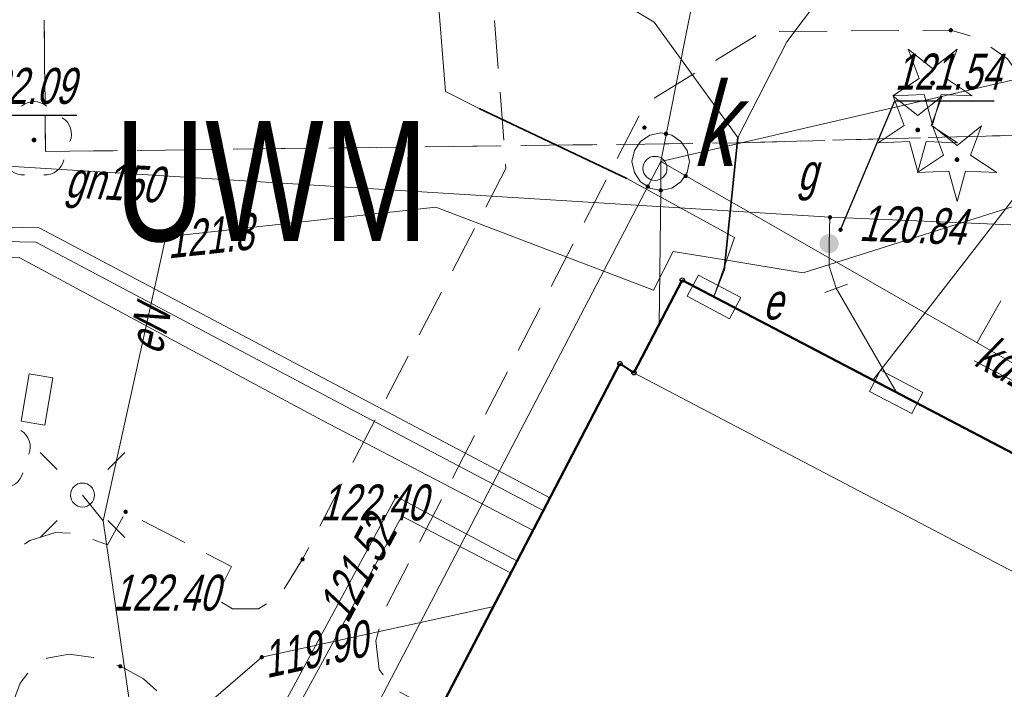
# Model space of a CAD drawing. Extents: x 7463256 to 7464485, y 5957341 to 5958260.
# Tile 97 of 256: x 7463653 to 7463674, y 5957531 to 5957545. Entities that reach past the tile are written whole.
import ezdxf
from ezdxf.enums import TextEntityAlignment as Align

# ---------------------------------------------------------------- set-up
doc = ezdxf.new("R2010")
doc.units = 0
doc.header["$MEASUREMENT"] = 0
for name, pattern in [('1.5_0.5', [2, 1.5, -0.5]), ('218-500', [1, 0.5, -0.5]), ('mz1.0_0.5', [1.5, 1, -0.5])]:
    doc.linetypes.add(name, pattern=pattern)
doc.layers.get('0').update_dxf_attribs({"color": 2, "linetype": 'CONTINUOUS', "lineweight": 5})
for name, color, linetype in [('217-Granica konturu klasyfikcyjnego', 7, 'CONTINUOUS'), ('218-Granica użytku', 7, 'CONTINUOUS'), ('312-Budynek (powierzchnia)', 7, 'CONTINUOUS'), ('320-część budynku wyodrębniona ze względu na liczbę kondygnacji naziemnych (powierzchnia)', 7, 'CONTINUOUS'), ('chodnik (powierzchnia)', 7, 'CONTINUOUS'), ('drzewo iglaste (punkt)', 7, 'CONTINUOUS'), ('drzewo liściaste (punkt)', 7, 'CONTINUOUS'), ('komora podziemna - przewód kanalizacyjny (powierzchnia)', 7, 'CONTINUOUS'), ('komora podziemna - przewód kanalizacyjny (powierzchnia)-Atr17', 7, 'CONTINUOUS'), ('latarnia na słupie lub maszcie (punkt)', 7, 'CONTINUOUS'), ('przewód ciepłowniczy (linia)', 7, 'CONTINUOUS'), ('przewód elektroenergetyczny (linia)', 7, 'CONTINUOUS'), ('przewód elektroenergetyczny (linia)-Atr1', 7, 'CONTINUOUS'), ('przewód gazowy (linia)', 7, 'CONTINUOUS'), ('przewód gazowy (linia)-Atr1', 7, 'CONTINUOUS'), ('przewód kanalizacyjny (linia)', 7, 'CONTINUOUS'), ('przewód kanalizacyjny (linia)-Atr1', 7, 'CONTINUOUS'), ('przewód wodociągowy (linia)', 7, 'CONTINUOUS'), ('Punkt budynku', 7, 'CONTINUOUS'), ('punkt o określonej wysokości (sieć ciepłownicza)', 7, 'CONTINUOUS'), ('punkt o określonej wysokości (sieć ciepłownicza)-Atr2', 7, 'CONTINUOUS'), ('punkt o określonej wysokości (sieć elektroenergetyczna)', 7, 'CONTINUOUS'), ('punkt o określonej wysokości (sieć elektroenergetyczna)-Atr2', 7, 'CONTINUOUS'), ('punkt o określonej wysokości (sieć gazowa)', 7, 'CONTINUOUS'), ('punkt o określonej wysokości (sieć gazowa)-Atr2', 7, 'CONTINUOUS'), ('punkt o określonej wysokości (sieć kanalizacyjna)', 7, 'CONTINUOUS'), ('punkt o określonej wysokości (sieć wodociągowa)', 7, 'CONTINUOUS'), ('punkt o określonej wysokości (sieć wodociągowa)-Atr2', 7, 'CONTINUOUS'), ('punkt wysokościowy sztuczny', 7, 'CONTINUOUS'), ('punkt wysokościowy sztuczny-Atr2', 7, 'CONTINUOUS'), ('punkt zmiany cech lub źródła danych o położeniu przewodu (sieć gazowa)', 7, 'CONTINUOUS'), ('rura ochronna - przewód elektroenergetyczny (linia)', 7, 'CONTINUOUS'), ('szafa gazowa (punkt)', 7, 'CONTINUOUS'), ('szafa kablowa (punkt)', 7, 'CONTINUOUS'), ('szafa kablowa (punkt)-Atr17', 7, 'CONTINUOUS'), ('słup (punkt)', 7, 'CONTINUOUS'), ('właz okrągły - siec kanalizacyjna (punkt)', 7, 'CONTINUOUS'), ('zasuwa - siec gazowa (punkt)', 7, 'CONTINUOUS'), ('zasuwa - siec gazowa (punkt)-Atr17', 7, 'CONTINUOUS')]:
    doc.layers.add(name, color=color, linetype=linetype)
doc.layers.add('@Właściciele', color=6, linetype='CONTINUOUS', lineweight=20, plot=False)
doc.styles.get("Standard").update_dxf_attribs({"font": 'txt', "width": 0.75})

# ---------------------------------------------------------------- blocks, each defined once
blk = doc.blocks.new('OP021')
at = {"linetype": 'Continuous', "lineweight": 13}
h = blk.add_hatch(color=0, dxfattribs=at)
edge = h.paths.add_edge_path()
edge.add_arc((0, 0), 0.05, 0, 360)
at = {"color": 0, "linetype": 'Continuous', "lineweight": 13}
for centre, start, end in [((0, 0.4), 49.272, 130.728), ((-0.38, 0.124), 121.308, 202.548), ((0.38, 0.124), 337.452, 58.692), ((-0.235, -0.324), 193.221, 274.871), ((0.235, -0.324), 265.129, 346.779)]:
    blk.add_arc(centre, 0.4, start, end, dxfattribs=at)
blk = doc.blocks.new('US17')
at = {"color": 0, "linetype": 'Continuous', "lineweight": 13}
for p, q in [((-0.5, -0.25), (-0.5, 0.25)), ((-0.5, 0.25), (0.5, 0.25)), ((0.5, -0.25), (0.5, 0.25)), ((-0.5, -0.25), (0.5, -0.25))]:
    blk.add_line(p, q, dxfattribs=at)
blk = doc.blocks.new('SM011')
at = {"color": 0, "linetype": 'Continuous', "lineweight": 13}
for p, q in [((-0.53, 0.531), (-0.883, 0.884)), ((0.531, 0.531), (0.884, 0.884)), ((-0.53, -0.53), (-0.883, -0.883)), ((0.531, -0.53), (0.884, -0.883))]:
    blk.add_line(p, q, dxfattribs=at)
blk = doc.blocks.new('SM04')
at = {"color": 0, "linetype": 'Continuous', "lineweight": 13}
blk.add_circle((0, 0), 0.25, dxfattribs=at)
blk = doc.blocks.new('PW02')
at = {"linetype": 'Continuous', "lineweight": 13}
h = blk.add_hatch(color=0, dxfattribs=at)
edge = h.paths.add_edge_path()
edge.add_arc((0, 0), 0.045, 0, 360)
blk = doc.blocks.new('PW01')
at = {"linetype": 'Continuous', "lineweight": 13}
h = blk.add_hatch(color=0, dxfattribs=at)
edge = h.paths.add_edge_path()
edge.add_arc((0, 0), 0.045, 0, 360)
blk = doc.blocks.new('US22')
at = {"color": 0, "linetype": 'Continuous', "lineweight": 13}
blk.add_circle((0, 0), 0.25, dxfattribs=at)
blk = doc.blocks.new('US25')
at = {"linetype": 'Continuous', "lineweight": 0}
h = blk.add_hatch(color=0, dxfattribs=at)
edge = h.paths.add_edge_path()
edge.add_arc((0, 0), 0.2, 0, 360)
blk = doc.blocks.new('XX_01')
at = {"color": 0, "linetype": 'Continuous', "lineweight": 13}
blk.add_line((0, -0.25), (0, 0.25), dxfattribs=at)
blk = doc.blocks.new('US20')
at = {"color": 0, "linetype": 'Continuous', "lineweight": 13}
for p, q in [((-0.5, -0.25), (-0.5, 0.25)), ((-0.5, 0.25), (0.5, 0.25)), ((0.5, -0.25), (0.5, 0.25)), ((-0.5, -0.25), (0.5, -0.25))]:
    blk.add_line(p, q, dxfattribs=at)
blk = doc.blocks.new('OP011')
at = {"linetype": 'Continuous', "lineweight": 13}
h = blk.add_hatch(color=0, dxfattribs=at)
edge = h.paths.add_edge_path()
edge.add_arc((0, 0), 0.05, 0, 360)
at = {"color": 0, "linetype": 'Continuous', "lineweight": 13}
for p, q in [((-0.283, 0.093), (-0.512, 0.706)), ((-0.512, 0.706), (0, 0.299)), ((0, 0.299), (0.512, 0.706)), ((0.512, 0.706), (0.283, 0.093)), ((-0.828, -0.268), (-0.283, 0.093)), ((0.283, 0.093), (0.828, -0.268)), ((-0.175, -0.24), (-0.828, -0.268)), ((0, -0.87), (-0.175, -0.24)), ((0.175, -0.24), (0, -0.87)), ((0.828, -0.268), (0.175, -0.24))]:
    blk.add_line(p, q, dxfattribs=at)
blk = doc.blocks.new('PUNKTBUD')
at = {"color": 0}
blk.add_circle((0, 0), 0.045, dxfattribs=at)

msp = doc.modelspace()

# ---------------------------------------------------------------- linework, layer by layer
at = {"layer": '217-Granica konturu klasyfikcyjnego', "color": 3, "linetype": '1.5_0.5', "lineweight": 18, "flags": 128}
for points in [[(7463653.58, 5957579.07), (7463653.95, 5957542.33)], [(7463668.36, 5957542.51), (7463674.2, 5957542.67)], [(7463653.95, 5957542.33), (7463668.36, 5957542.51)]]:
    msp.add_lwpolyline(points, dxfattribs=at)
at = {"layer": '218-Granica użytku', "color": 3, "linetype": '218-500', "lineweight": 18, "flags": 128}
for points in [[(7463653.95, 5957542.33), (7463653.58, 5957579.07)], [(7463674.2, 5957542.67), (7463668.36, 5957542.51)], [(7463668.36, 5957542.51), (7463653.95, 5957542.33)]]:
    msp.add_lwpolyline(points, dxfattribs=at)
at = {"layer": '312-Budynek (powierzchnia)', "color": 7, "linetype": 'Continuous', "lineweight": 50, "flags": 128}
for points in [[(7463666.22, 5957537.72), (7463667.23, 5957539.65)], [(7463667.23, 5957539.65), (7463675.62, 5957535.26)], [(7463660.11, 5957526.73), (7463665.93, 5957537.91)], [(7463665.93, 5957537.91), (7463666.22, 5957537.72)]]:
    msp.add_lwpolyline(points, dxfattribs=at)
at = {"layer": '320-część budynku wyodrębniona ze względu na liczbę kondygnacji naziemnych (powierzchnia)', "color": 7, "linetype": 'Continuous', "lineweight": 18, "flags": 128}
for points in [[(7463673.13, 5957506.44), (7463667.91, 5957509.16), (7463673.37, 5957519.87), (7463671.78, 5957520.69), (7463660.11, 5957526.73), (7463665.93, 5957537.91), (7463666.22, 5957537.72), (7463674.61, 5957533.32), (7463679.19, 5957530.89), (7463681.7, 5957535.68), (7463686.1, 5957544.17), (7463695.89, 5957539.08), (7463691.48, 5957530.59), (7463689.03, 5957525.93), (7463689.65, 5957525.61), (7463683.81, 5957514.32), (7463683.19, 5957514.64), (7463677.68, 5957504.08)], [(7463674.61, 5957533.32), (7463666.22, 5957537.72), (7463667.23, 5957539.65), (7463675.62, 5957535.26)]]:
    msp.add_lwpolyline(points, close=True, dxfattribs=at)
at = {"layer": 'chodnik (powierzchnia)', "color": 7, "linetype": 'mz1.0_0.5', "lineweight": 18, "flags": 128}
for points in [[(7463658.08, 5957522.82), (7463656.89, 5957523.57), (7463656.7, 5957523.79), (7463656.56, 5957524.04), (7463656.57, 5957524.36), (7463658.85, 5957528.64), (7463659.07, 5957528.81), (7463659.5, 5957528.81), (7463659.99, 5957528.66), (7463660.9, 5957528.23), (7463662.14, 5957530.63), (7463661.21, 5957531.13), (7463660.91, 5957531.53), (7463660.84, 5957532.13), (7463661, 5957532.74), (7463666.47, 5957543.34), (7463668.9, 5957544.83), (7463672.83, 5957544.86), (7463673.41, 5957544.69), (7463674.01, 5957544.26), (7463674.52, 5957543.55), (7463674.86, 5957542.65), (7463674.99, 5957541.88), (7463674.97, 5957541.09), (7463674.16, 5957539.72), (7463673.2, 5957538.03), (7463675.87, 5957536.65), (7463676.78, 5957538.23), (7463683.39, 5957550.05), (7463694.85, 5957547.63), (7463705.62, 5957542), (7463706.41, 5957541.66), (7463708.97, 5957540.25), (7463709.76, 5957538.71), (7463712.45, 5957543.07), (7463710.67, 5957543.11), (7463709.64, 5957543.65), (7463709.54, 5957543.44), (7463708.02, 5957544.31), (7463707.28, 5957544.63), (7463697.79, 5957549.57), (7463699.49, 5957552.42), (7463698.2, 5957553.19), (7463696.52, 5957550.3), (7463692.65, 5957552.74), (7463683.79, 5957558.8), (7463683.1, 5957559.09), (7463681.36, 5957557.95), (7463681.71, 5957557.57), (7463682.87, 5957555.92), (7463681.9, 5957553.47), (7463679.79, 5957549.74), (7463677.99, 5957546.48), (7463666.4, 5957546.23), (7463665.35, 5957546.25), (7463663.23, 5957546.14), (7463663.55, 5957541.98), (7463659.31, 5957533.83), (7463658.84, 5957533.07), (7463658.39, 5957532.8), (7463657.85, 5957532.8), (7463657.49, 5957533.01), (7463657.83, 5957533.68), (7463655.62, 5957534.82), (7463655.24, 5957534.13), (7463654.58, 5957534.37), (7463654.16, 5957534.39), (7463653.62, 5957534.22), (7463653.25, 5957533.96), (7463652.87, 5957533.53), (7463652.51, 5957533), (7463651.7, 5957531.22), (7463650.98, 5957531.57), (7463649.81, 5957529.23), (7463650.55, 5957528.9), (7463650.26, 5957528.56), (7463649.88, 5957528.18), (7463649.14, 5957527.68), (7463648.19, 5957527.15), (7463646.91, 5957526.49), (7463646.56, 5957527.22), (7463644.23, 5957526.1), (7463644.58, 5957525.38), (7463642.92, 5957524.69), (7463641.2, 5957523.95), (7463640.23, 5957523.42), (7463639.52, 5957522.93), (7463638.97, 5957522.44), (7463638.45, 5957521.85), (7463637.82, 5957522.31), (7463637.32, 5957521.69), (7463636.41, 5957519.96), (7463637.11, 5957519.62), (7463636.94, 5957518.61), (7463637.24, 5957517.62), (7463637.85, 5957516.75), (7463638.47, 5957516), (7463639.43, 5957515.35), (7463640.96, 5957514.6), (7463642.58, 5957514.03), (7463643.73, 5957513.73), (7463644.75, 5957513.85), (7463645.79, 5957514.16), (7463646.81, 5957514.56), (7463647.68, 5957515.11), (7463648.55, 5957515.83), (7463649.57, 5957516.98), (7463650.43, 5957518.12), (7463651.42, 5957519.58), (7463652.15, 5957520.45), (7463652.75, 5957521.04), (7463653.58, 5957521.63), (7463654.21, 5957521.96), (7463654.89, 5957522.11), (7463655.48, 5957522.07), (7463657.18, 5957521.09)], [(7463652.75, 5957524.8), (7463653.05, 5957524.54), (7463653.47, 5957524.46), (7463653.84, 5957524.48), (7463654.37, 5957524.75), (7463654.61, 5957525.05), (7463655.36, 5957526.2), (7463656.7, 5957528.68), (7463656.88, 5957529.21), (7463656.9, 5957529.91), (7463656.79, 5957530.4), (7463656.47, 5957530.91), (7463655.99, 5957531.34), (7463655.51, 5957531.6), (7463654.94, 5957531.78), (7463654.44, 5957531.85), (7463653.98, 5957531.77), (7463653.65, 5957531.55), (7463653.42, 5957531.25), (7463653.24, 5957530.76), (7463652.71, 5957528.97), (7463652.25, 5957527.1), (7463652.2, 5957526.25), (7463652.29, 5957525.54), (7463652.49, 5957525.07)]]:
    msp.add_lwpolyline(points, close=True, dxfattribs=at)
at = {"layer": 'komora podziemna - przewód kanalizacyjny (powierzchnia)', "color": 34, "linetype": 'Continuous', "lineweight": 18, "flags": 128}
msp.add_lwpolyline([(7463667.01, 5957542.67), (7463667.2, 5957542.54), (7463667.33, 5957542.35), (7463667.35, 5957542.25), (7463667.38, 5957542.12), (7463667.33, 5957541.89), (7463667.29, 5957541.83), (7463667.2, 5957541.7), (7463667.01, 5957541.57), (7463666.78, 5957541.52), (7463666.55, 5957541.57), (7463666.51, 5957541.6), (7463666.36, 5957541.7), (7463666.23, 5957541.89), (7463666.18, 5957542.12), (7463666.23, 5957542.35), (7463666.36, 5957542.54), (7463666.55, 5957542.67), (7463666.78, 5957542.72), (7463666.89, 5957542.7)], close=True, dxfattribs=at)
at = {"layer": 'przewód ciepłowniczy (linia)', "color": 212, "linetype": 'Continuous', "lineweight": 18, "flags": 128}
for points in [[(7463664.47, 5957535.11), (7463653.82, 5957540.74), (7463648.94, 5957540.84), (7463648.28, 5957540.96), (7463648.12, 5957553.62), (7463647.91, 5957565.6), (7463647.58, 5957577.77), (7463647.18, 5957578.12), (7463634.23, 5957578.08)], [(7463634.23, 5957577.72), (7463634.64, 5957577.72), (7463646.61, 5957577.84), (7463647.06, 5957577.83), (7463647.29, 5957577.62), (7463647.34, 5957576.88), (7463647.61, 5957565.6), (7463647.82, 5957553.62), (7463647.95, 5957541.61), (7463647.94, 5957540.71), (7463648.1, 5957540.53), (7463648.93, 5957540.54), (7463653.75, 5957540.44), (7463660.11, 5957537.07), (7463664.33, 5957534.85)], [(7463634.24, 5957577.41), (7463634.57, 5957577.41), (7463646.38, 5957577.46), (7463646.82, 5957577.46), (7463647, 5957577.27), (7463647.01, 5957576.51), (7463647.26, 5957565.33), (7463647.5, 5957553.28), (7463647.59, 5957541.2), (7463647.6, 5957540.45), (7463648.11, 5957540.14), (7463648.56, 5957540.11), (7463653.4, 5957540.12), (7463659.71, 5957536.73), (7463664.12, 5957534.43)], [(7463663.79, 5957533.79), (7463661.26, 5957535.14), (7463657.91, 5957528.94), (7463648.33, 5957520.76), (7463648.05, 5957520.52), (7463647.49, 5957520.06), (7463647.04, 5957519.68)], [(7463663.66, 5957533.54), (7463661.38, 5957534.73), (7463658.12, 5957528.75), (7463648.55, 5957520.47), (7463648.27, 5957520.23), (7463647.74, 5957519.79), (7463647.37, 5957519.47)]]:
    msp.add_lwpolyline(points, dxfattribs=at)
at = {"layer": 'przewód elektroenergetyczny (linia)', "color": 1, "linetype": 'Continuous', "lineweight": 18, "flags": 128}
for points in [[(7463654.246, 5957597.974), (7463654.24, 5957596.28), (7463654.35, 5957588.38), (7463654.71, 5957587.06), (7463655.51, 5957585.7), (7463658.3, 5957584.02), (7463662.46, 5957583.75), (7463662.63, 5957582.88), (7463662.62, 5957578.87), (7463662.62, 5957567.23), (7463662.79, 5957556.93), (7463662.84, 5957547.32), (7463666.64, 5957545.03), (7463668.39, 5957542.62), (7463668.1, 5957539.85), (7463667.89, 5957539.3)], [(7463668.39, 5957542.62), (7463669.41, 5957544.62), (7463670.09, 5957545.53), (7463677.39, 5957545.62), (7463678.05, 5957547.83), (7463677.82, 5957555.87), (7463677.73, 5957564.03), (7463677.8, 5957567.88), (7463678.03, 5957578.43)], [(7463667.89, 5957539.3), (7463668.32, 5957540.54), (7463666.07, 5957541.77), (7463662.99, 5957543.23), (7463662.29, 5957543.58), (7463662.1, 5957545.94), (7463661.71, 5957550.4), (7463661.33, 5957555.51)], [(7463680.11, 5957543.36), (7463674.94, 5957541.44), (7463669.75, 5957539.8), (7463668.12, 5957540.07), (7463667.04, 5957540.25), (7463666.63, 5957539.44), (7463662.09, 5957541.17), (7463656.46, 5957540.55), (7463655.15, 5957534.63), (7463655.7, 5957530.85), (7463653.23, 5957526.45), (7463647.89, 5957527.69), (7463646.13, 5957523.71), (7463642.57, 5957522.03), (7463640.68, 5957521.01), (7463639.26, 5957518.43), (7463638.49, 5957515.44), (7463641.66, 5957513.73), (7463644.24, 5957513.18), (7463647.77, 5957514.34), (7463649.85, 5957516.39), (7463652.36, 5957520.02)], [(7463654.72, 5957535.17), (7463655.15, 5957534.63)]]:
    msp.add_lwpolyline(points, dxfattribs=at)
at = {"layer": 'przewód gazowy (linia)', "color": 40, "linetype": 'Continuous', "lineweight": 18, "flags": 128}
for points in [[(7463651.15, 5957542.15), (7463670.31, 5957540.96)], [(7463670.31, 5957540.96), (7463670.29, 5957540.41), (7463670.29, 5957539.94), (7463670.44, 5957539.48), (7463671.69, 5957537.32)], [(7463670.31, 5957540.96), (7463674.08, 5957540.8)]]:
    msp.add_lwpolyline(points, dxfattribs=at)
at = {"layer": 'przewód kanalizacyjny (linia)', "color": 34, "linetype": 'Continuous', "lineweight": 18, "flags": 128}
for points in [[(7463701.14, 5957540.87), (7463701.89, 5957542.63), (7463703.19, 5957545.11), (7463703.52, 5957545.73), (7463711.02, 5957559.98), (7463728.4, 5957556.25), (7463711.02, 5957559.98), (7463687.76, 5957572.36), (7463687.24, 5957572.64), (7463673.23, 5957571.69), (7463672.64, 5957571.65), (7463666.78, 5957542.12), (7463728.08, 5957556.32)], [(7463666.78, 5957542.12), (7463658.73, 5957526.7)], [(7463666.75, 5957538.72), (7463666.78, 5957541.52), (7463666.78, 5957542.12)], [(7463678.74, 5957532.37), (7463676.63, 5957536.48), (7463666.78, 5957542.12)]]:
    msp.add_lwpolyline(points, dxfattribs=at)
at = {"layer": 'przewód wodociągowy (linia)', "color": 5, "linetype": 'Continuous', "lineweight": 18, "flags": 128}
for points in [[(7463671.21, 5957537.57), (7463681.5, 5957550.85), (7463691.45, 5957548.1), (7463702.11, 5957545.38), (7463702.49, 5957545.28)], [(7463663.3, 5957532.85), (7463658.46, 5957531.79), (7463650.16, 5957524.65), (7463643.73, 5957518.75), (7463641.3, 5957516.12)]]:
    msp.add_lwpolyline(points, dxfattribs=at)
at = {"layer": 'punkt o określonej wysokości (sieć gazowa)-Atr2', "color": 7, "flags": 128}
for points in [[(7463670.53, 5957540.7), (7463671.66, 5957543.39), (7463673.735, 5957543.39)], [(7463650.92, 5957542.32), (7463652.35, 5957543.09), (7463654.603, 5957543.09)]]:
    msp.add_lwpolyline(points, dxfattribs=at)
at = {"layer": 'rura ochronna - przewód elektroenergetyczny (linia)', "color": 1, "linetype": 'Continuous', "lineweight": 35, "flags": 128}
for points in [[(7463662.99, 5957543.23), (7463666.07, 5957541.77)], [(7463668.1, 5957539.85), (7463668.39, 5957542.62)]]:
    msp.add_lwpolyline(points, dxfattribs=at)

# ---------------------------------------------------------------- block references
at = {"layer": 'drzewo iglaste (punkt)', "color": 94, "linetype": 'Continuous', "lineweight": 13}
for p in [(7463672.45, 5957543.76), (7463672.14, 5957542.78), (7463672.96, 5957542.16)]:
    msp.add_blockref('OP011', p, dxfattribs=at)
at = {"layer": 'drzewo liściaste (punkt)', "color": 94, "linetype": 'Continuous', "lineweight": 13}
for p in [(7463653.71, 5957542.57), (7463652.85, 5957536.05)]:
    msp.add_blockref('OP021', p, dxfattribs=at)
at = {"layer": 'latarnia na słupie lub maszcie (punkt)', "color": 7, "linetype": 'Continuous', "lineweight": 18}
msp.add_blockref('SM011', (7463654.72, 5957535.17), dxfattribs=at)
at = {"layer": 'Punkt budynku', "color": 5, "linetype": 'Continuous', "lineweight": 18}
for p in [(7463667.23, 5957539.65), (7463665.93, 5957537.91), (7463666.22, 5957537.72)]:
    msp.add_blockref('PUNKTBUD', p, dxfattribs=at)
at = {"layer": 'punkt o określonej wysokości (sieć ciepłownicza)', "color": 212, "linetype": 'Continuous', "lineweight": 13}
msp.add_blockref('PW01', (7463661.26, 5957535.14), dxfattribs=at)
at = {"layer": 'punkt o określonej wysokości (sieć elektroenergetyczna)', "color": 1, "linetype": 'Continuous', "lineweight": 13}
msp.add_blockref('PW01', (7463656.46, 5957540.55), dxfattribs=at)
at = {"layer": 'punkt o określonej wysokości (sieć gazowa)', "color": 40, "linetype": 'Continuous', "lineweight": 13}
msp.add_blockref('PW01', (7463670.31, 5957540.96), dxfattribs=at)
at = {"layer": 'punkt o określonej wysokości (sieć gazowa)', "color": 40, "linetype": 'Continuous', "lineweight": 13, "rotation": 356.9}
msp.add_blockref('PW01', (7463670.53, 5957540.7), dxfattribs=at)
at = {"layer": 'punkt o określonej wysokości (sieć kanalizacyjna)', "color": 34, "linetype": 'Continuous', "lineweight": 13}
for p in [(7463666.44, 5957542.83), (7463666.44, 5957542.83), (7463666.89, 5957542.7), (7463667.3, 5957541.82), (7463666.51, 5957541.6), (7463666.78, 5957541.52)]:
    msp.add_blockref('PW01', p, dxfattribs=at)
at = {"layer": 'punkt o określonej wysokości (sieć wodociągowa)', "color": 5, "linetype": 'Continuous', "lineweight": 13}
msp.add_blockref('PW01', (7463658.46, 5957531.79), dxfattribs=at)
at = {"layer": 'punkt wysokościowy sztuczny', "color": 7, "linetype": 'Continuous', "lineweight": 13}
for p in [(7463672.83, 5957544.86), (7463655.62, 5957534.82), (7463659.31, 5957533.83), (7463655.51, 5957531.6)]:
    msp.add_blockref('PW02', p, dxfattribs=at)
at = {"layer": 'punkt zmiany cech lub źródła danych o położeniu przewodu (sieć gazowa)', "color": 7, "linetype": 'Continuous', "lineweight": 18, "rotation": 290.37}
msp.add_blockref('XX_01', (7463670.44, 5957539.48), dxfattribs=at)
at = {"layer": 'szafa gazowa (punkt)', "color": 7, "linetype": 'Continuous', "lineweight": 18, "rotation": 332.42}
msp.add_blockref('US20', (7463671.69, 5957537.32), dxfattribs=at)
at = {"layer": 'szafa kablowa (punkt)', "color": 7, "linetype": 'Continuous', "lineweight": 18}
for p, rotation in [((7463667.89, 5957539.3), 332.04), ((7463653.77, 5957537.16), 80.538)]:
    msp.add_blockref('US17', p, dxfattribs=dict(at, rotation=rotation))
at = {"layer": 'słup (punkt)', "color": 7, "linetype": 'Continuous', "lineweight": 18}
msp.add_blockref('SM04', (7463654.72, 5957535.17), dxfattribs=at)
at = {"layer": 'właz okrągły - siec kanalizacyjna (punkt)', "color": 7, "linetype": 'Continuous', "lineweight": 18}
msp.add_blockref('US22', (7463666.66, 5957541.98), dxfattribs=at)
at = {"layer": 'zasuwa - siec gazowa (punkt)', "color": 7, "linetype": 'Continuous', "lineweight": 13, "rotation": 356.9}
msp.add_blockref('US25', (7463670.29, 5957540.41), dxfattribs=at)

# ---------------------------------------------------------------- texts
at = {"layer": '@Właściciele', "insert": (7463655.388, 5957542.966), "char_height": 2.5, "width": 5.76377, "attachment_point": 1}
msp.add_mtext('{\\fArial|b0|i0|c238|p34;UWM}', dxfattribs=at)
at = {"layer": 'komora podziemna - przewód kanalizacyjny (powierzchnia)-Atr17', "color": 34, "oblique": 15, "width": 0.722}
msp.add_text('k', height=1.75, dxfattribs=at).set_placement((7463667.43, 5957542.03))
at = {"layer": 'przewód elektroenergetyczny (linia)-Atr1', "color": 1, "oblique": 15, "width": 0.72}
msp.add_text('eN', height=0.75, rotation=77.52, dxfattribs=at).set_placement((7463656.37, 5957538.07))
at = {"layer": 'przewód gazowy (linia)-Atr1', "color": 7, "oblique": 15, "width": 0.72}
msp.add_text('gn150', height=0.75, rotation=356.64, dxfattribs=at).set_placement((7463654.35, 5957541.38))
at = {"layer": 'przewód kanalizacyjny (linia)-Atr1', "color": 34, "oblique": 15, "width": 0.72}
msp.add_text('kd110', height=0.75, rotation=330.66, dxfattribs=at).set_placement((7463673.28, 5957537.89))
at = {"layer": 'punkt o określonej wysokości (sieć ciepłownicza)-Atr2', "color": 212, "oblique": 15, "width": 0.72}
msp.add_text('121.52', height=0.75, rotation=61.616, dxfattribs=at).set_placement((7463659.92, 5957532.65), align=Align.MIDDLE_LEFT)
at = {"layer": 'punkt o określonej wysokości (sieć elektroenergetyczna)-Atr2', "color": 1, "oblique": 15, "width": 0.72}
msp.add_text('121.3', height=0.75, rotation=6.28, dxfattribs=at).set_placement((7463656.51, 5957540.1))
at = {"layer": 'punkt o określonej wysokości (sieć gazowa)-Atr2', "color": 40, "oblique": 15, "width": 0.72}
for s, p in [('121.54', (7463671.66, 5957543.397)), ('122.09', (7463652.35, 5957543.098))]:
    msp.add_text(s, height=0.75, dxfattribs=at).set_placement(p, align=Align.BOTTOM_LEFT)
msp.add_text('120.84', height=0.75, rotation=357.75, dxfattribs=at).set_placement((7463670.91, 5957540.47))
at = {"layer": 'punkt o określonej wysokości (sieć wodociągowa)-Atr2', "color": 5, "oblique": 15, "width": 0.72}
msp.add_text('119.90', height=0.75, rotation=12.35, dxfattribs=at).set_placement((7463658.56, 5957531.35))
at = {"layer": 'punkt wysokościowy sztuczny-Atr2', "color": 7, "oblique": 15, "width": 0.72}
for p in [(7463659.68, 5957534.64), (7463655.35, 5957532.76)]:
    msp.add_text('122.40', height=0.75, dxfattribs=at).set_placement(p)
at = {"layer": 'szafa kablowa (punkt)-Atr17', "color": 7, "oblique": 15, "width": 0.72}
msp.add_text('e', height=0.75, dxfattribs=at).set_placement((7463668.91, 5957538.83))
at = {"layer": 'zasuwa - siec gazowa (punkt)-Atr17', "color": 7, "oblique": 15, "width": 0.72}
msp.add_text('g', height=0.75, dxfattribs=at).set_placement((7463669.63, 5957541.53))

doc.saveas('drawing.dxf')
